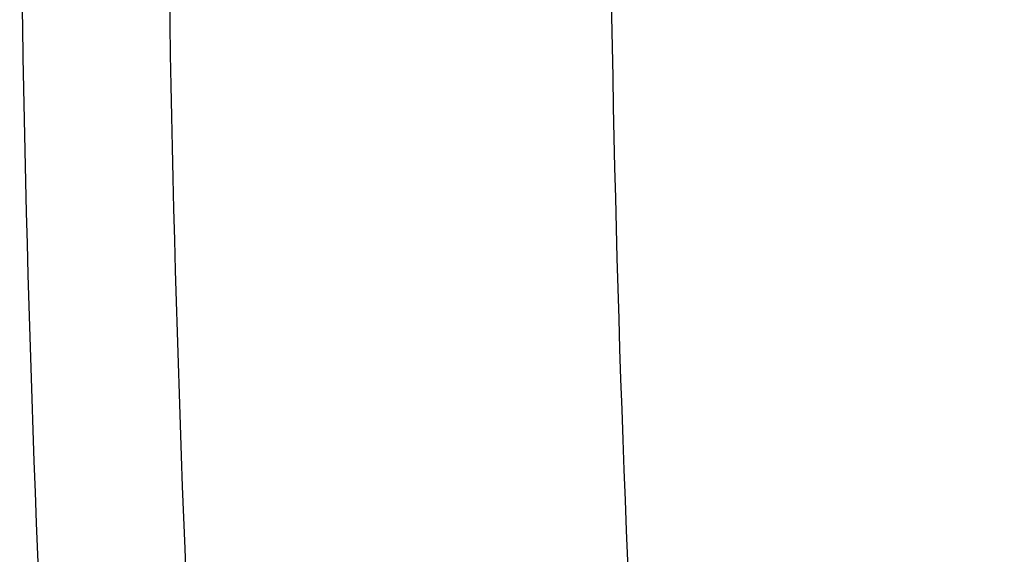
# Model space of a CAD drawing. Header units: millimetres. Extents: x -127 to 127, y -127 to 127.
# Tile 81 of 256: x -36.914 to -35.278, y -1.496 to -0.607. Entities that reach past the tile are written whole.
import ezdxf

# ---------------------------------------------------------------- set-up
doc = ezdxf.new("R2010")
doc.units = ezdxf.units.MM
doc.header["$MEASUREMENT"] = 0
doc.layers.add('Default', color=7, linetype='Continuous', true_color=0x000000)

msp = doc.modelspace()

# ---------------------------------------------------------------- linework, layer by layer
at = {"layer": 'Default', "color": 9, "true_color": 0xbfbfbf}
for points, knots in [([(36.914, 0.0003, -440.3896), (36.914, 36.9143, -440.3896), (0, 36.9143, -440.3896), (-36.914, 36.9143, -440.3896), (-36.914, 0.0003, -440.3896), (-36.914, -36.9137, -440.3896), (0, -36.9137, -440.3896), (36.914, -36.9137, -440.3896), (36.914, 0.0003, -440.3896)], [0, 0, 0, 186.526568, 186.526568, 373.053137, 373.053137, 559.579705, 559.579705, 746.106273, 746.106273, 746.106273]), ([(36.6691, 0.0003, -458.9302), (36.6691, 36.6694, -458.9302), (0, 36.6694, -458.9302), (-36.6691, 36.6694, -458.9302), (-36.6691, 0.0003, -458.9302), (-36.6691, -36.6688, -458.9302), (0, -36.6688, -458.9302), (36.6691, -36.6688, -458.9302), (36.6691, 0.0003, -458.9302)], [0, 0, 0, 77.316702, 77.316702, 154.633405, 154.633405, 231.950107, 231.950107, 309.266809, 309.266809, 309.266809]), ([(35.935, 0.0003, -458.5428), (35.935, 35.9353, -458.5428), (0, 35.9353, -458.5428), (-35.935, 35.9353, -458.5428), (-35.935, 0.0003, -458.5428), (-35.935, -35.9347, -458.5428), (0, -35.9347, -458.5428), (35.935, -35.9347, -458.5428), (35.935, 0.0003, -458.5428)], [0, 0, 0, 77.316702, 77.316702, 154.633405, 154.633405, 231.950107, 231.950107, 309.266809, 309.266809, 309.266809])]:
    msp.add_rational_spline(points, [1, 0.707106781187, 1, 0.707106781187, 1, 0.707106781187, 1, 0.707106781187, 1], degree=2, knots=knots, dxfattribs=at)

doc.saveas('drawing.dxf')
